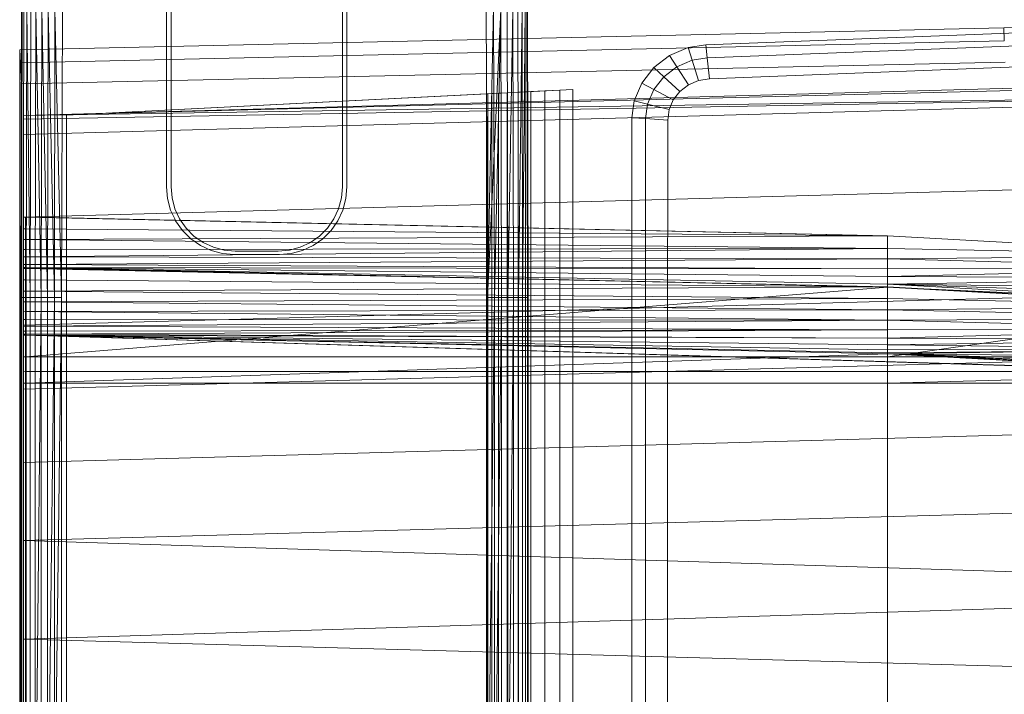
# Model space of a CAD drawing. Header units: metres. Extents: x 397.7 to 427.5, y 12.7 to 28.4.
# Tile 46 of 49: x 407.553 to 407.872, y 26.277 to 26.496. Entities that reach past the tile are written whole.
import ezdxf

# ---------------------------------------------------------------- set-up
doc = ezdxf.new("R2010")
doc.units = ezdxf.units.M
doc.layers.add('A-DETL-____-MBND', color=7, linetype='Continuous', lineweight=18)

# ---------------------------------------------------------------- blocks, each defined once
blk = doc.blocks.new('Family - Inodor P5-151873-08_CLI_AIGUA_P5')
at = {"layer": 'A-DETL-____-MBND', "color": 253, "true_color": 0xaaaaaa}
for p, q in [((0.04914, 0.40281), (0.04914, 0.33079)), ((0.10482, 0.33079), (0.10482, 0.40281)), ((0.04914, 0.33079), (0.04914, 0.39144)), ((0.10482, 0.39149), (0.10482, 0.33079)), ((0.00036, 0.29485), (0.00056, 0.38826)), ((0.00036, 0.29485), (0.00056, 0.38826)), ((0.00056, 0.01465), (0.00056, 0.38826)), ((0.00056, 0.01465), (0.00056, 0.38826)), ((0.00076, 0.38826), (0.00056, 0.29485)), ((0.00076, 0.38826), (0.00056, 0.29485)), ((0.00056, 0.29485), (0.00056, 0.38826)), ((0.00056, 0.29485), (0.00056, 0.38826)), ((0.00076, 0.38826), (0.00056, 0.29485)), ((0.00136, 0.38826), (0.00116, 0.29485)), ((0.00136, 0.38826), (0.00116, 0.29485)), ((0.00136, 0.38826), (0.00116, 0.29485)), ((0.00233, 0.38826), (0.00213, 0.29485)), ((0.00233, 0.38826), (0.00213, 0.29485)), ((0.00213, 0.29485), (0.00233, 0.38826)), ((0.00345, 0.29485), (0.00233, 0.38826)), ((0.00345, 0.29485), (0.00233, 0.38826)), ((0.00365, 0.38826), (0.00345, 0.29485)), ((0.00365, 0.38826), (0.00345, 0.29485)), ((0.00365, 0.38826), (0.00345, 0.29485)), ((0.00528, 0.38826), (0.00508, 0.29485)), ((0.00528, 0.38826), (0.00508, 0.29485)), ((0.00508, 0.29485), (0.00528, 0.38826)), ((0.00696, 0.29485), (0.00528, 0.38826)), ((0.00696, 0.29485), (0.00528, 0.38826)), ((0.00716, 0.38826), (0.00696, 0.29485)), ((0.00716, 0.38826), (0.00696, 0.29485)), ((0.00696, 0.29485), (0.00716, 0.38826)), ((0.00904, 0.29485), (0.00716, 0.38826)), ((0.00904, 0.29485), (0.00716, 0.38826)), ((0.00924, 0.38826), (0.00904, 0.29485)), ((0.00924, 0.38826), (0.00904, 0.29485)), ((0.00904, 0.29485), (0.00924, 0.38826)), ((0.01126, 0.29485), (0.00924, 0.38826)), ((0.01126, 0.29485), (0.00924, 0.38826)), ((0.01146, 0.38826), (0.01126, 0.29485)), ((0.01146, 0.38826), (0.01126, 0.29485)), ((0.01126, 0.29485), (0.01146, 0.38826)), ((0.01354, 0.29485), (0.01146, 0.38826)), ((0.01354, 0.29485), (0.01146, 0.38826)), ((0.01354, 0.29485), (0.01146, 0.38826)), ((0.01354, 0.29485), (0.01394, 0.38899)), ((0.01394, 0.38899), (0.01354, 0.29485)), ((0.01394, 0.38899), (0.01354, 0.29485)), ((0.04768, 0.38917), (0.04768, 0.33073)), ((0.10628, 0.38949), (0.10628, 0.35922)), ((0.15191, 0.29485), (0.15151, 0.38899)), ((0.15151, 0.38899), (0.15191, 0.29485)), ((0.15191, 0.29485), (0.15151, 0.38899)), ((0.15386, 0.38923), (0.15191, 0.29485)), ((0.15191, 0.29485), (0.15386, 0.38923)), ((0.15621, 0.38826), (0.15191, 0.29485)), ((0.15419, 0.29485), (0.15386, 0.38923)), ((0.15419, 0.29485), (0.15386, 0.38923)), ((0.15621, 0.38826), (0.15419, 0.29485)), ((0.15621, 0.38826), (0.15419, 0.29485)), ((0.15419, 0.29485), (0.15621, 0.38826)), ((0.15641, 0.29485), (0.15621, 0.38826)), ((0.15641, 0.29485), (0.15621, 0.38826)), ((0.15641, 0.29485), (0.15621, 0.38826)), ((0.15849, 0.29485), (0.15829, 0.38826)), ((0.15829, 0.38826), (0.15849, 0.29485)), ((0.15849, 0.29485), (0.15829, 0.38826)), ((0.16017, 0.38826), (0.15849, 0.29485)), ((0.15849, 0.29485), (0.16017, 0.38826)), ((0.16037, 0.29485), (0.16017, 0.38826)), ((0.16037, 0.29485), (0.16017, 0.38826)), ((0.16037, 0.29485), (0.16017, 0.38826)), ((0.162, 0.29485), (0.1618, 0.38826)), ((0.1618, 0.38826), (0.162, 0.29485)), ((0.162, 0.29485), (0.1618, 0.38826)), ((0.16312, 0.38826), (0.162, 0.29485)), ((0.162, 0.29485), (0.16312, 0.38826)), ((0.16332, 0.29485), (0.16312, 0.38826)), ((0.16332, 0.29485), (0.16312, 0.38826)), ((0.16332, 0.29485), (0.16312, 0.38826)), ((0.16409, 0.38826), (0.16332, 0.29485)), ((0.16332, 0.29485), (0.16409, 0.38826)), ((0.16429, 0.29485), (0.16409, 0.38826)), ((0.16429, 0.29485), (0.16409, 0.38826)), ((0.16429, 0.29485), (0.16409, 0.38826)), ((0.16489, 0.29485), (0.16469, 0.38826)), ((0.16469, 0.38826), (0.16489, 0.29485)), ((0.16489, 0.29485), (0.16469, 0.38826)), ((0.16489, 0.38826), (0.16489, 0.01465)), ((0.16489, 0.38826), (0.16489, 0.01465)), ((0.16489, 0.38826), (0.16509, 0.29485)), ((0.16489, 0.38826), (0.16489, 0.29485)), ((0.16509, 0.29485), (0.16489, 0.38826)), ((0.16489, 0.29485), (0.16489, 0.38826)), ((0.22275, 0.37687), (0.41325, 0.38426)), ((0.22275, 0.37687), (0.41325, 0.38426)), ((0.47654, 0.38648), (0.31954, 0.38234)), ((0.47654, 0.38648), (0.31954, 0.38234)), ((0.31954, 0.38234), (0, 0.37522)), ((0.31954, 0.38234), (0, 0.37522)), ((0.31971, 0.37812), (0.31954, 0.38234)), ((0.31954, 0.38234), (0.31971, 0.37812)), ((0.31971, 0.37812), (0.00022, 0.371)), ((0.31971, 0.37812), (0.00022, 0.371)), ((0.22322, 0.37265), (0.41343, 0.38004)), ((0.22322, 0.37265), (0.41343, 0.38004)), ((0, 0.37522), (0.00022, 0.371)), ((0.00022, 0.371), (0, 0.37522)), ((0, 0.37522), (0, 0.371)), ((0, 0.371), (0, 0.37522)), ((0.21102, 0.37337), (0.21701, 0.37594)), ((0.21102, 0.37337), (0.21701, 0.37594)), ((0.21701, 0.37594), (0.22275, 0.37687)), ((0.21701, 0.37594), (0.22275, 0.37687)), ((0.21832, 0.37186), (0.21701, 0.37594)), ((0.21701, 0.37594), (0.21832, 0.37186)), ((0.22322, 0.37265), (0.22275, 0.37687)), ((0.22275, 0.37687), (0.22322, 0.37265)), ((0, 0.371), (0, 0.36417)), ((0, 0.36417), (0, 0.371)), ((0.00022, 0.371), (0.00056, 0.36417)), ((0.00056, 0.36417), (0.00022, 0.371)), ((0.31998, 0.37128), (0.00056, 0.36417)), ((0.31998, 0.37128), (0.00056, 0.36417)), ((0.2059, 0.36946), (0.21102, 0.37337)), ((0.2059, 0.36946), (0.21102, 0.37337)), ((0.21337, 0.36974), (0.21102, 0.37337)), ((0.21102, 0.37337), (0.21337, 0.36974)), ((0.21337, 0.36974), (0.21832, 0.37186)), ((0.21337, 0.36974), (0.21832, 0.37186)), ((0.21832, 0.37186), (0.22322, 0.37265)), ((0.21832, 0.37186), (0.22322, 0.37265)), ((0.22043, 0.36527), (0.21832, 0.37186)), ((0.21832, 0.37186), (0.22043, 0.36527)), ((0.22397, 0.36584), (0.22322, 0.37265)), ((0.22322, 0.37265), (0.22397, 0.36584)), ((0.41372, 0.3732), (0.22397, 0.36584)), ((0.22397, 0.36584), (0.41372, 0.3732)), ((0.41372, 0.3732), (0.22397, 0.36584)), ((0.41372, 0.3732), (0.22397, 0.36584)), ((0.00127, 0.35389), (0.51095, 0.36797)), ((0.20199, 0.36444), (0.2059, 0.36946)), ((0.20199, 0.36444), (0.2059, 0.36946)), ((0.20914, 0.36651), (0.2059, 0.36946)), ((0.2059, 0.36946), (0.20914, 0.36651)), ((0.20914, 0.36651), (0.21337, 0.36974)), ((0.20914, 0.36651), (0.21337, 0.36974)), ((0.21716, 0.36387), (0.21337, 0.36974)), ((0.21337, 0.36974), (0.21716, 0.36387)), ((0.51095, 0.36678), (0.00127, 0.35389)), ((0.20591, 0.36236), (0.20914, 0.36651)), ((0.20591, 0.36236), (0.20914, 0.36651)), ((0.21437, 0.36173), (0.20914, 0.36651)), ((0.20914, 0.36651), (0.21437, 0.36173)), ((0.22043, 0.36527), (0.21716, 0.36387)), ((0.21716, 0.36387), (0.22043, 0.36527)), ((0.22043, 0.36527), (0.21716, 0.36387)), ((0.22043, 0.36527), (0.21716, 0.36387)), ((0.22397, 0.36584), (0.22043, 0.36527)), ((0.22043, 0.36527), (0.22397, 0.36584)), ((0.22397, 0.36584), (0.22043, 0.36527)), ((0.22397, 0.36584), (0.22043, 0.36527)), ((0, 0.36417), (0, 0.03582)), ((0, 0.03582), (0, 0.36417)), ((0.00056, 0.36417), (0.00056, 0.03582)), ((0.00056, 0.03582), (0.00056, 0.36417)), ((0.51095, 0.36184), (0.00127, 0.35389)), ((0.51095, 0.36184), (0.00127, 0.35271)), ((0.51095, 0.36184), (0.00127, 0.34776)), ((0.01521, 0.35403), (0.17966, 0.3624)), ((0.15833, 0.36132), (0.15546, 0.36117)), ((0.16188, 0.3615), (0.15833, 0.36132)), ((0.15833, 0.36132), (0.15833, 0.04336)), ((0.16188, 0.3615), (0.16187, 0.04318)), ((0.16598, 0.36171), (0.16188, 0.3615)), ((0.17052, 0.36194), (0.16598, 0.36171)), ((0.16598, 0.36171), (0.16598, 0.04297)), ((0.17536, 0.36218), (0.17052, 0.36194)), ((0.17052, 0.36194), (0.17052, 0.04274)), ((0.17966, 0.3624), (0.17536, 0.36218)), ((0.17536, 0.36218), (0.17536, 0.04249)), ((0.17966, 0.04228), (0.17966, 0.3624)), ((0.19954, 0.35865), (0.20199, 0.36444)), ((0.19954, 0.35865), (0.20199, 0.36444)), ((0.20591, 0.36236), (0.20199, 0.36444)), ((0.20199, 0.36444), (0.20591, 0.36236)), ((0.20388, 0.35757), (0.20591, 0.36236)), ((0.20388, 0.35757), (0.20591, 0.36236)), ((0.21224, 0.35899), (0.20591, 0.36236)), ((0.20591, 0.36236), (0.21224, 0.35899)), ((0.21437, 0.36173), (0.21224, 0.35899)), ((0.21224, 0.35899), (0.21437, 0.36173)), ((0.21437, 0.36173), (0.21224, 0.35899)), ((0.21437, 0.36173), (0.21224, 0.35899)), ((0.21716, 0.36387), (0.21437, 0.36173)), ((0.21437, 0.36173), (0.21716, 0.36387)), ((0.21716, 0.36387), (0.21437, 0.36173)), ((0.21716, 0.36387), (0.21437, 0.36173)), ((0.15161, 0.36098), (0.01521, 0.35403)), ((0.10628, 0.35922), (0.10628, 0.35813)), ((0.10628, 0.35813), (0.10628, 0.33073)), ((0.15205, 0.361), (0.15161, 0.36098)), ((0.15161, 0.36098), (0.15161, 0.0437)), ((0.15334, 0.36106), (0.15205, 0.361)), ((0.15205, 0.361), (0.15205, 0.04368)), ((0.15546, 0.36117), (0.15334, 0.36106)), ((0.15334, 0.36106), (0.15334, 0.04361)), ((0.15546, 0.36117), (0.15546, 0.04351)), ((0.1988, 0.35316), (0.19954, 0.35865)), ((0.1988, 0.35316), (0.19954, 0.35865)), ((0.20388, 0.35757), (0.19954, 0.35865)), ((0.19954, 0.35865), (0.20388, 0.35757)), ((0.21224, 0.35899), (0.2109, 0.35583)), ((0.2109, 0.35583), (0.21224, 0.35899)), ((0.21224, 0.35899), (0.2109, 0.35583)), ((0.21224, 0.35899), (0.2109, 0.35583)), ((0.20325, 0.35289), (0.20388, 0.35757)), ((0.20325, 0.35289), (0.20388, 0.35757)), ((0.2109, 0.35583), (0.20388, 0.35757)), ((0.20388, 0.35757), (0.2109, 0.35583)), ((0.2109, 0.35583), (0.21044, 0.35245)), ((0.21044, 0.35245), (0.2109, 0.35583)), ((0.2109, 0.35583), (0.21044, 0.35245)), ((0.2109, 0.35583), (0.21044, 0.35245)), ((0.00127, 0.35271), (0.00127, 0.35389)), ((0.00127, 0.34776), (0.00127, 0.35271)), ((0.01521, 0.35403), (0.01521, 0.05064)), ((0.01521, 0.35403), (0.01521, 0.05064)), ((0.19876, 0.27623), (0.1988, 0.35316)), ((0.19876, 0.27623), (0.1988, 0.35316)), ((0.20325, 0.35289), (0.1988, 0.35316)), ((0.1988, 0.35316), (0.20325, 0.35289)), ((0.2032, 0.27623), (0.20325, 0.35289)), ((0.2032, 0.27623), (0.20325, 0.35289)), ((0.21044, 0.35245), (0.20325, 0.35289)), ((0.20325, 0.35289), (0.21044, 0.35245)), ((0.21044, 0.35245), (0.2104, 0.27622)), ((0.2104, 0.27622), (0.21044, 0.35245)), ((0.21044, 0.35245), (0.2104, 0.27622)), ((0.21044, 0.35245), (0.2104, 0.27622)), ((0.00127, 0.32087), (0.00127, 0.34776)), ((0.51095, 0.33495), (0.00127, 0.32087)), ((0.04768, 0.33073), (0.04801, 0.32692)), ((0.04914, 0.33079), (0.04946, 0.32716)), ((0.04946, 0.32716), (0.04914, 0.33079)), ((0.1045, 0.32716), (0.10482, 0.33079)), ((0.10482, 0.33079), (0.1045, 0.32716)), ((0.10595, 0.32692), (0.10628, 0.33073)), ((0.04801, 0.32692), (0.049, 0.32322)), ((0.04946, 0.32716), (0.0504, 0.32365)), ((0.0504, 0.32365), (0.04946, 0.32716)), ((0.10356, 0.32365), (0.1045, 0.32716)), ((0.1045, 0.32716), (0.10356, 0.32365)), ((0.10496, 0.32322), (0.10595, 0.32692)), ((0.049, 0.32322), (0.05033, 0.32038)), ((0.0504, 0.32365), (0.05194, 0.32035)), ((0.05194, 0.32035), (0.0504, 0.32365)), ((0.10202, 0.32035), (0.10356, 0.32365)), ((0.10356, 0.32365), (0.10202, 0.32035)), ((0.10334, 0.31974), (0.10496, 0.32322)), ((0.00127, 0.3209), (0.00127, 0.32102)), ((0.28182, 0.31489), (0.00127, 0.32102)), ((0.00192, 0.32088), (0.00127, 0.3209)), ((0.00127, 0.3209), (0.00192, 0.32088)), ((0.00127, 0.3209), (0.00127, 0.32089)), ((0.00192, 0.32088), (0.00127, 0.32089)), ((0.00127, 0.32089), (0.00192, 0.32088)), ((0.00127, 0.32089), (0.00127, 0.32088)), ((0.00192, 0.32088), (0.00127, 0.32088)), ((0.00192, 0.32088), (0.00127, 0.32088)), ((0.00127, 0.32088), (0.00127, 0.31714)), ((0.00127, 0.28584), (0.00127, 0.32087)), ((0.00192, 0.32088), (0.28182, 0.31489)), ((0.00192, 0.32088), (0.00192, 0.31713)), ((0.28182, 0.31489), (0.00192, 0.32088)), ((0.00192, 0.31713), (0.00192, 0.32088)), ((0.05033, 0.32038), (0.05048, 0.32006)), ((0.05048, 0.32006), (0.05062, 0.31974)), ((0.05062, 0.31974), (0.05282, 0.31661)), ((0.05194, 0.32035), (0.05403, 0.31737)), ((0.05403, 0.31737), (0.05194, 0.32035)), ((0.09993, 0.31737), (0.10202, 0.32035)), ((0.10202, 0.32035), (0.09993, 0.31737)), ((0.10114, 0.31661), (0.10334, 0.31974)), ((0.00192, 0.31713), (0.00127, 0.31714)), ((0.00127, 0.31714), (0.00192, 0.31713)), ((0.00127, 0.31714), (0.00127, 0.31713)), ((0.00192, 0.31713), (0.00127, 0.31713)), ((0.00127, 0.31713), (0.00192, 0.31713)), ((0.00127, 0.31713), (0.00127, 0.31712)), ((0.00192, 0.31713), (0.00127, 0.31712)), ((0.00192, 0.31713), (0.00127, 0.31712)), ((0.00127, 0.31712), (0.00127, 0.31371)), ((0.28182, 0.31489), (0.00192, 0.31713)), ((0.28182, 0.31489), (0.00192, 0.31713)), ((0.00192, 0.31371), (0.00192, 0.31713)), ((0.00192, 0.31713), (0.00192, 0.31371)), ((0.05282, 0.31661), (0.05553, 0.3139)), ((0.05403, 0.31737), (0.0566, 0.31479)), ((0.0566, 0.31479), (0.05403, 0.31737)), ((0.09736, 0.31479), (0.09993, 0.31737)), ((0.09993, 0.31737), (0.09736, 0.31479)), ((0.09843, 0.3139), (0.10114, 0.31661)), ((0.00192, 0.31371), (0.00127, 0.31371)), ((0.00127, 0.31371), (0.00192, 0.31371)), ((0.00127, 0.31371), (0.00127, 0.31371)), ((0.00192, 0.31371), (0.00127, 0.31371)), ((0.00192, 0.31371), (0.00127, 0.31371)), ((0.00127, 0.31371), (0.00127, 0.31044)), ((0.28182, 0.31489), (0.00192, 0.31371)), ((0.00192, 0.31371), (0.28182, 0.31489)), ((0.28181, 0.31079), (0.00192, 0.31371)), ((0.00192, 0.31371), (0.00192, 0.31043)), ((0.28181, 0.31079), (0.00192, 0.31371)), ((0.00192, 0.31043), (0.00192, 0.31371)), ((0.05553, 0.3139), (0.05867, 0.3117)), ((0.0566, 0.31479), (0.05958, 0.31271)), ((0.05958, 0.31271), (0.0566, 0.31479)), ((0.09438, 0.31271), (0.09736, 0.31479)), ((0.09736, 0.31479), (0.09438, 0.31271)), ((0.0953, 0.3117), (0.09843, 0.3139)), ((0.28181, 0.31079), (0.28182, 0.31489)), ((0.28181, 0.31079), (0.28182, 0.31489)), ((0.39671, 0.30854), (0.28182, 0.31489)), ((0.00192, 0.31043), (0.00127, 0.31044)), ((0.00192, 0.31043), (0.00127, 0.31044)), ((0.00127, 0.31044), (0.00127, 0.30801)), ((0.28181, 0.31079), (0.00192, 0.31043)), ((0.00192, 0.30799), (0.28181, 0.31079)), ((0.00192, 0.31043), (0.28181, 0.31079)), ((0.00192, 0.30799), (0.28181, 0.31079)), ((0.00192, 0.31043), (0.00192, 0.30799)), ((0.00192, 0.30799), (0.00192, 0.31043)), ((0.05867, 0.3117), (0.06214, 0.31008)), ((0.05958, 0.31271), (0.06288, 0.31117)), ((0.06288, 0.31117), (0.05958, 0.31271)), ((0.06288, 0.31117), (0.0664, 0.31023)), ((0.0664, 0.31023), (0.06288, 0.31117)), ((0.0664, 0.31023), (0.07002, 0.30991)), ((0.07002, 0.30991), (0.0664, 0.31023)), ((0.08394, 0.30991), (0.08757, 0.31023)), ((0.08757, 0.31023), (0.08394, 0.30991)), ((0.08757, 0.31023), (0.09108, 0.31117)), ((0.09108, 0.31117), (0.08757, 0.31023)), ((0.09108, 0.31117), (0.09438, 0.31271)), ((0.09438, 0.31271), (0.09108, 0.31117)), ((0.0953, 0.3117), (0.09182, 0.31008)), ((0.39671, 0.30854), (0.28181, 0.31079)), ((0.39671, 0.30854), (0.28181, 0.31079)), ((0.28181, 0.30737), (0.28181, 0.31079)), ((0.28181, 0.30737), (0.28181, 0.31079)), ((0.00192, 0.30799), (0.00127, 0.30801)), ((0.00192, 0.30799), (0.00127, 0.30801)), ((0.00127, 0.30801), (0.00127, 0.30557)), ((0.00192, 0.30799), (0.00192, 0.30554)), ((0.28181, 0.30737), (0.00192, 0.30799)), ((0.28181, 0.30737), (0.00192, 0.30799)), ((0.00192, 0.30554), (0.00192, 0.30799)), ((0.28181, 0.30737), (0.00192, 0.30554)), ((0.00192, 0.30554), (0.28181, 0.30737)), ((0.06214, 0.31008), (0.06584, 0.30909)), ((0.06584, 0.30909), (0.06966, 0.30876)), ((0.08431, 0.30876), (0.06966, 0.30876)), ((0.07002, 0.30991), (0.08394, 0.30991)), ((0.08394, 0.30991), (0.07002, 0.30991)), ((0.08431, 0.30876), (0.08812, 0.30909)), ((0.08812, 0.30909), (0.09182, 0.31008)), ((0.39671, 0.30854), (0.28181, 0.30737)), ((0.28181, 0.30737), (0.39671, 0.30854)), ((0.3967, 0.30444), (0.28181, 0.30737)), ((0.28181, 0.30409), (0.28181, 0.30737)), ((0.3967, 0.30444), (0.28181, 0.30737)), ((0.28181, 0.30409), (0.28181, 0.30737)), ((0.00192, 0.30554), (0.00127, 0.30557)), ((0.00192, 0.30554), (0.00127, 0.30557)), ((0.00127, 0.30557), (0.00127, 0.30457)), ((0.00192, 0.30454), (0.00127, 0.30457)), ((0.00127, 0.30457), (0.00192, 0.30454)), ((0.00127, 0.30457), (0.00127, 0.30446)), ((0.00192, 0.30454), (0.00127, 0.30446)), ((0.00192, 0.30454), (0.00127, 0.30446)), ((0.00127, 0.30446), (0.00127, 0.27556)), ((0.00127, 0.30433), (0.00127, 0.30443)), ((0.28176, 0.29829), (0.00127, 0.30443)), ((0.00127, 0.30433), (0.00187, 0.30429)), ((0.00127, 0.30433), (0.00127, 0.30431)), ((0.00187, 0.30429), (0.00127, 0.30433)), ((0.00187, 0.30429), (0.00127, 0.30431)), ((0.00127, 0.30431), (0.00187, 0.30429)), ((0.00127, 0.30431), (0.00127, 0.3043)), ((0.00187, 0.30429), (0.00127, 0.3043)), ((0.00127, 0.3043), (0.00187, 0.30429)), ((0.00127, 0.3043), (0.00127, 0.30429)), ((0.00187, 0.30429), (0.00127, 0.30429)), ((0.00187, 0.30429), (0.00127, 0.30429)), ((0.00127, 0.30429), (0.00127, 0.30053)), ((0.00186, 0.27553), (0.00192, 0.30454)), ((0.00192, 0.30454), (0.00186, 0.27553)), ((0.00187, 0.30429), (0.28176, 0.29829)), ((0.00187, 0.30429), (0.00187, 0.30052)), ((0.28176, 0.29829), (0.00187, 0.30429)), ((0.00187, 0.30052), (0.00187, 0.30429)), ((0.00192, 0.30554), (0.00192, 0.30454)), ((0.28181, 0.30409), (0.00192, 0.30554)), ((0.28181, 0.30409), (0.00192, 0.30554)), ((0.00192, 0.30454), (0.00192, 0.30554)), ((0.28181, 0.30409), (0.00192, 0.30454)), ((0.28181, 0.30409), (0.00192, 0.30454)), ((0.28181, 0.30165), (0.00192, 0.30454)), ((0.28181, 0.30165), (0.00192, 0.30454)), ((0.28181, 0.2992), (0.00192, 0.30454)), ((0.28181, 0.2992), (0.00192, 0.30454)), ((0.28175, 0.2982), (0.00192, 0.30454)), ((0.28175, 0.2982), (0.00192, 0.30454)), ((0.3967, 0.30444), (0.28181, 0.30409)), ((0.28181, 0.30165), (0.3967, 0.30444)), ((0.28181, 0.30409), (0.3967, 0.30444)), ((0.28181, 0.30165), (0.3967, 0.30444)), ((0.28181, 0.30409), (0.28181, 0.30165)), ((0.28181, 0.30165), (0.28181, 0.30409)), ((0.00187, 0.30052), (0.00127, 0.30053)), ((0.00127, 0.30053), (0.00187, 0.30052)), ((0.00127, 0.30053), (0.00127, 0.30052)), ((0.28181, 0.30165), (0.28181, 0.2992)), ((0.3967, 0.30102), (0.28181, 0.30165)), ((0.3967, 0.30102), (0.28181, 0.30165)), ((0.28181, 0.2992), (0.28181, 0.30165)), ((0.3967, 0.30102), (0.28181, 0.2992)), ((0.28181, 0.2992), (0.3967, 0.30102)), ((0.00187, 0.30052), (0.00127, 0.30052)), ((0.00187, 0.30052), (0.00127, 0.30052)), ((0.00127, 0.30052), (0.00127, 0.29687)), ((0.51095, 0.29991), (0.00127, 0.28584)), ((0.28175, 0.2982), (0.00186, 0.27553)), ((0.00186, 0.27553), (0.28175, 0.2982)), ((0.28176, 0.29829), (0.00187, 0.30052)), ((0.00187, 0.30052), (0.00187, 0.29687)), ((0.28176, 0.29829), (0.00187, 0.30052)), ((0.00187, 0.29687), (0.00187, 0.30052)), ((0.28176, 0.29829), (0.00187, 0.29687)), ((0.00187, 0.29687), (0.28176, 0.29829)), ((0.28181, 0.2992), (0.28175, 0.2982)), ((0.28175, 0.2982), (0.28181, 0.2992)), ((0.3967, 0.29285), (0.28175, 0.2982)), ((0.3967, 0.29285), (0.28175, 0.2982)), ((0.39665, 0.29185), (0.28175, 0.2982)), ((0.39665, 0.29185), (0.28175, 0.2982)), ((0.28176, 0.27553), (0.28175, 0.2982)), ((0.28176, 0.27553), (0.28175, 0.2982)), ((0.28176, 0.29452), (0.28176, 0.29829)), ((0.39665, 0.29195), (0.28176, 0.29829)), ((0.28176, 0.29452), (0.28176, 0.29829)), ((0.3967, 0.29774), (0.28181, 0.2992)), ((0.3967, 0.29285), (0.28181, 0.2992)), ((0.3967, 0.29774), (0.28181, 0.2992)), ((0.3967, 0.29531), (0.28181, 0.2992)), ((0.3967, 0.29531), (0.28181, 0.2992)), ((0.3967, 0.29285), (0.28181, 0.2992)), ((0.00056, 0.29485), (0.00036, 0.29485)), ((0.00036, 0.10805), (0.00036, 0.29485)), ((0.00056, 0.29485), (0.00036, 0.29485)), ((0.00056, 0.29485), (0.00036, 0.29485)), ((0.00036, 0.10805), (0.00036, 0.29485)), ((0.00116, 0.29485), (0.00056, 0.29485)), ((0.00056, 0.10805), (0.00056, 0.29485)), ((0.00116, 0.29485), (0.00056, 0.29485)), ((0.00056, 0.29485), (0.00056, 0.10805)), ((0.00116, 0.29485), (0.00056, 0.29485)), ((0.00056, 0.10805), (0.00056, 0.29485)), ((0.00213, 0.29485), (0.00116, 0.29485)), ((0.00116, 0.10805), (0.00116, 0.29485)), ((0.00213, 0.29485), (0.00116, 0.29485)), ((0.00116, 0.29485), (0.00116, 0.10805)), ((0.00213, 0.29485), (0.00116, 0.29485)), ((0.00116, 0.10805), (0.00116, 0.29485)), ((0.00187, 0.29687), (0.00127, 0.29687)), ((0.00127, 0.29687), (0.00187, 0.29687)), ((0.00127, 0.29687), (0.00127, 0.29686)), ((0.00187, 0.29687), (0.00127, 0.29686)), ((0.00127, 0.29686), (0.00187, 0.29687)), ((0.00187, 0.29687), (0.00127, 0.29686)), ((0.00187, 0.29687), (0.00127, 0.29686)), ((0.00127, 0.29686), (0.00127, 0.29686)), ((0.00127, 0.29686), (0.00127, 0.29344)), ((0.28176, 0.29452), (0.00187, 0.29687)), ((0.28176, 0.29452), (0.00187, 0.29687)), ((0.00187, 0.29343), (0.00187, 0.29687)), ((0.00187, 0.29687), (0.00187, 0.29343)), ((0.28176, 0.29452), (0.00187, 0.29343)), ((0.00187, 0.29343), (0.28176, 0.29452)), ((0.00345, 0.29485), (0.00213, 0.29485)), ((0.00213, 0.10805), (0.00213, 0.29485)), ((0.00345, 0.29485), (0.00213, 0.29485)), ((0.00213, 0.29485), (0.00213, 0.10805)), ((0.00345, 0.29485), (0.00213, 0.29485)), ((0.00213, 0.10805), (0.00213, 0.29485)), ((0.00345, 0.10805), (0.00345, 0.29485)), ((0.00508, 0.29485), (0.00345, 0.29485)), ((0.00345, 0.29485), (0.00345, 0.10805)), ((0.00508, 0.29485), (0.00345, 0.29485)), ((0.00345, 0.10805), (0.00345, 0.29485)), ((0.00508, 0.10805), (0.00508, 0.29485)), ((0.00696, 0.29485), (0.00508, 0.29485)), ((0.00508, 0.29485), (0.00508, 0.10805)), ((0.00696, 0.29485), (0.00508, 0.10805)), ((0.00696, 0.29485), (0.00508, 0.29485)), ((0.00508, 0.10805), (0.00508, 0.29485)), ((0.00508, 0.10805), (0.00696, 0.29485)), ((0.00696, 0.10805), (0.00696, 0.29485)), ((0.00904, 0.29485), (0.00696, 0.29485)), ((0.00904, 0.29485), (0.00696, 0.29485)), ((0.00696, 0.10805), (0.00696, 0.29485)), ((0.00696, 0.10805), (0.00696, 0.29485)), ((0.00904, 0.10805), (0.00904, 0.29485)), ((0.01126, 0.29485), (0.00904, 0.29485)), ((0.00904, 0.29485), (0.00904, 0.10805)), ((0.01126, 0.29485), (0.00904, 0.10805)), ((0.01126, 0.29485), (0.00904, 0.29485)), ((0.00904, 0.10805), (0.00904, 0.29485)), ((0.00904, 0.10805), (0.01126, 0.29485)), ((0.01126, 0.10805), (0.01126, 0.29485)), ((0.01354, 0.29485), (0.01126, 0.29485)), ((0.01354, 0.29485), (0.01126, 0.10805)), ((0.01354, 0.29485), (0.01126, 0.29485)), ((0.01126, 0.10805), (0.01126, 0.29485)), ((0.01126, 0.10805), (0.01126, 0.29485)), ((0.01126, 0.10805), (0.01354, 0.29485)), ((0.01354, 0.10805), (0.01354, 0.29485)), ((0.01354, 0.29485), (0.01354, 0.10805)), ((0.01354, 0.10805), (0.01354, 0.29485)), ((0.15191, 0.10805), (0.15191, 0.29485)), ((0.15191, 0.29485), (0.15191, 0.10805)), ((0.15419, 0.29485), (0.15191, 0.29485)), ((0.15419, 0.29485), (0.15191, 0.10805)), ((0.15419, 0.29485), (0.15191, 0.29485)), ((0.15191, 0.10805), (0.15191, 0.29485)), ((0.15191, 0.10805), (0.15419, 0.29485)), ((0.15419, 0.10805), (0.15419, 0.29485)), ((0.15641, 0.29485), (0.15419, 0.29485)), ((0.15641, 0.29485), (0.15419, 0.10805)), ((0.15641, 0.29485), (0.15419, 0.29485)), ((0.15419, 0.10805), (0.15419, 0.29485)), ((0.15419, 0.10805), (0.15419, 0.29485)), ((0.15419, 0.10805), (0.15641, 0.29485)), ((0.15641, 0.10805), (0.15641, 0.29485)), ((0.15641, 0.29485), (0.15849, 0.29485)), ((0.15849, 0.29485), (0.15641, 0.29485)), ((0.15641, 0.10805), (0.15641, 0.29485)), ((0.15641, 0.10805), (0.15641, 0.29485)), ((0.15849, 0.10805), (0.15849, 0.29485)), ((0.16037, 0.29485), (0.15849, 0.29485)), ((0.15849, 0.29485), (0.15849, 0.10805)), ((0.16037, 0.29485), (0.15849, 0.10805)), ((0.16037, 0.29485), (0.15849, 0.29485)), ((0.15849, 0.10805), (0.15849, 0.29485)), ((0.15849, 0.10805), (0.16037, 0.29485)), ((0.16037, 0.10805), (0.16037, 0.29485)), ((0.16037, 0.29485), (0.162, 0.29485)), ((0.162, 0.29485), (0.16037, 0.29485)), ((0.16037, 0.10805), (0.16037, 0.29485)), ((0.16037, 0.10805), (0.16037, 0.29485)), ((0.16332, 0.29485), (0.162, 0.29485)), ((0.162, 0.10805), (0.162, 0.29485)), ((0.16332, 0.29485), (0.162, 0.29485)), ((0.162, 0.29485), (0.162, 0.10805)), ((0.16332, 0.29485), (0.162, 0.29485)), ((0.162, 0.10805), (0.162, 0.29485)), ((0.16429, 0.29485), (0.16332, 0.29485)), ((0.16332, 0.10805), (0.16332, 0.29485)), ((0.16429, 0.29485), (0.16332, 0.29485)), ((0.16332, 0.29485), (0.16332, 0.10805)), ((0.16429, 0.29485), (0.16332, 0.29485)), ((0.16332, 0.10805), (0.16332, 0.29485)), ((0.16489, 0.29485), (0.16429, 0.29485)), ((0.16429, 0.10805), (0.16429, 0.29485)), ((0.16429, 0.29485), (0.16489, 0.29485)), ((0.16429, 0.29485), (0.16429, 0.10805)), ((0.16489, 0.29485), (0.16429, 0.29485)), ((0.16429, 0.10805), (0.16429, 0.29485)), ((0.16509, 0.29485), (0.16489, 0.29485)), ((0.16489, 0.10805), (0.16489, 0.29485)), ((0.16509, 0.29485), (0.16489, 0.29485)), ((0.16489, 0.29485), (0.16489, 0.10805)), ((0.16509, 0.29485), (0.16489, 0.29485)), ((0.16489, 0.10805), (0.16489, 0.29485)), ((0.16509, 0.29485), (0.16509, 0.10805)), ((0.16509, 0.29485), (0.16509, 0.10805)), ((0.39665, 0.29195), (0.28176, 0.29452)), ((0.28176, 0.29086), (0.28176, 0.29452)), ((0.39665, 0.29195), (0.28176, 0.29452)), ((0.28176, 0.29086), (0.28176, 0.29452)), ((0.00187, 0.29343), (0.00127, 0.29344)), ((0.00127, 0.29344), (0.00187, 0.29343)), ((0.00127, 0.29344), (0.00127, 0.29343)), ((0.00187, 0.29343), (0.00127, 0.29343)), ((0.00127, 0.29343), (0.00187, 0.29343)), ((0.00127, 0.29343), (0.00127, 0.29343)), ((0.00187, 0.29343), (0.00127, 0.29343)), ((0.00187, 0.29343), (0.00127, 0.29343)), ((0.00127, 0.29343), (0.00127, 0.29034)), ((0.28176, 0.29086), (0.00187, 0.29343)), ((0.00187, 0.29343), (0.00187, 0.29033)), ((0.28176, 0.29086), (0.00187, 0.29343)), ((0.00187, 0.29033), (0.00187, 0.29343)), ((0.39665, 0.29195), (0.28176, 0.29086)), ((0.28176, 0.29086), (0.39665, 0.29195)), ((0.39665, 0.29185), (0.28176, 0.27553)), ((0.28176, 0.27553), (0.39665, 0.29185)), ((0.00187, 0.29033), (0.00127, 0.29034)), ((0.00127, 0.29034), (0.00187, 0.29033)), ((0.00187, 0.29033), (0.00127, 0.29034)), ((0.00187, 0.29033), (0.00127, 0.29034)), ((0.00127, 0.29034), (0.00127, 0.28767)), ((0.28176, 0.29086), (0.00187, 0.29033)), ((0.00187, 0.29033), (0.28176, 0.29086)), ((0.00187, 0.29033), (0.00187, 0.28766)), ((0.28176, 0.28743), (0.00187, 0.29033)), ((0.28176, 0.28743), (0.00187, 0.29033)), ((0.00187, 0.28766), (0.00187, 0.29033)), ((0.39665, 0.28818), (0.28176, 0.29086)), ((0.28176, 0.28743), (0.28176, 0.29086)), ((0.39665, 0.28818), (0.28176, 0.29086)), ((0.28176, 0.28743), (0.28176, 0.29086)), ((0.39665, 0.28818), (0.28176, 0.28743)), ((0.28176, 0.28743), (0.39665, 0.28818)), ((0.00187, 0.28766), (0.00127, 0.28767)), ((0.00187, 0.28766), (0.00127, 0.28767)), ((0.00127, 0.28767), (0.00127, 0.28551)), ((0.00127, 0.26508), (0.00127, 0.28584)), ((0.00187, 0.28548), (0.00127, 0.28551)), ((0.00187, 0.28548), (0.00127, 0.28551)), ((0.00127, 0.28551), (0.00127, 0.28391)), ((0.00187, 0.28766), (0.00187, 0.28548)), ((0.28176, 0.28743), (0.00187, 0.28766)), ((0.28176, 0.28743), (0.00187, 0.28766)), ((0.00187, 0.28548), (0.00187, 0.28766)), ((0.28176, 0.28743), (0.00187, 0.28548)), ((0.00187, 0.28548), (0.28176, 0.28743)), ((0.00187, 0.28548), (0.00187, 0.28388)), ((0.28176, 0.28433), (0.00187, 0.28548)), ((0.28176, 0.28433), (0.00187, 0.28548)), ((0.00187, 0.28388), (0.00187, 0.28548)), ((0.39665, 0.28452), (0.28176, 0.28743)), ((0.28176, 0.28433), (0.28176, 0.28743)), ((0.39665, 0.28452), (0.28176, 0.28743)), ((0.28176, 0.28433), (0.28176, 0.28743)), ((0.00187, 0.28388), (0.00127, 0.28391)), ((0.00187, 0.28388), (0.00127, 0.28391)), ((0.00127, 0.28391), (0.00127, 0.28293)), ((0.00187, 0.2829), (0.00127, 0.28293)), ((0.00187, 0.2829), (0.00127, 0.28293)), ((0.00127, 0.28293), (0.00127, 0.28262)), ((0.00187, 0.28259), (0.00127, 0.28262)), ((0.00127, 0.11722), (0.00127, 0.28262)), ((0.00187, 0.28259), (0.00127, 0.28262)), ((0.00127, 0.28262), (0.00187, 0.28259)), ((0.00127, 0.28262), (0.00127, 0.28257)), ((0.00187, 0.28259), (0.00127, 0.28257)), ((0.00187, 0.28259), (0.00127, 0.28257)), ((0.00127, 0.28257), (0.00127, 0.26701)), ((0.00186, 0.26697), (0.00187, 0.28259)), ((0.00187, 0.28259), (0.00186, 0.26697)), ((0.28176, 0.28433), (0.00187, 0.28388)), ((0.00187, 0.2829), (0.28176, 0.28433)), ((0.00187, 0.28388), (0.28176, 0.28433)), ((0.00187, 0.2829), (0.28176, 0.28433)), ((0.00187, 0.28388), (0.00187, 0.2829)), ((0.00187, 0.2829), (0.00187, 0.28388)), ((0.00187, 0.2829), (0.00187, 0.28259)), ((0.28176, 0.28165), (0.00187, 0.2829)), ((0.28176, 0.28165), (0.00187, 0.2829)), ((0.00187, 0.28259), (0.00187, 0.2829)), ((0.00187, 0.28259), (0.28176, 0.27659)), ((0.28176, 0.28165), (0.00187, 0.28259)), ((0.28176, 0.28165), (0.00187, 0.28259)), ((0.28176, 0.27948), (0.00187, 0.28259)), ((0.28176, 0.27948), (0.00187, 0.28259)), ((0.28176, 0.27788), (0.00187, 0.28259)), ((0.28176, 0.27788), (0.00187, 0.28259)), ((0.28176, 0.2769), (0.00187, 0.28259)), ((0.28176, 0.2769), (0.00187, 0.28259)), ((0.28176, 0.27659), (0.00187, 0.28259)), ((0.51154, 0.26697), (0.00187, 0.28259)), ((0.28176, 0.27659), (0.00187, 0.28259)), ((0.28176, 0.27659), (0.00187, 0.28259)), ((0.52327, 0.26645), (0.00187, 0.28259)), ((0.51154, 0.26697), (0.00187, 0.28259)), ((0.39665, 0.28452), (0.28176, 0.28433)), ((0.28176, 0.28165), (0.39665, 0.28452)), ((0.28176, 0.28433), (0.39665, 0.28452)), ((0.28176, 0.28165), (0.39665, 0.28452)), ((0.28176, 0.28165), (0.28176, 0.28433)), ((0.28176, 0.28165), (0.28176, 0.28433)), ((0.39665, 0.28109), (0.28176, 0.28165)), ((0.28176, 0.28165), (0.28176, 0.27948)), ((0.39665, 0.28109), (0.28176, 0.28165)), ((0.28176, 0.27948), (0.28176, 0.28165)), ((0.51095, 0.27916), (0.00127, 0.26508)), ((0.39665, 0.28109), (0.28176, 0.27948)), ((0.28176, 0.27948), (0.39665, 0.28109)), ((0.28176, 0.27948), (0.28176, 0.27788)), ((0.39665, 0.27799), (0.28176, 0.27948)), ((0.39665, 0.27799), (0.28176, 0.27948)), ((0.28176, 0.27788), (0.28176, 0.27948)), ((0.00186, 0.27553), (0.00127, 0.27556)), ((0.00127, 0.27556), (0.00186, 0.27553)), ((0.00127, 0.27556), (0.00127, 0.27555)), ((0.00186, 0.27553), (0.00127, 0.27555)), ((0.00127, 0.27555), (0.00186, 0.27553)), ((0.00127, 0.27555), (0.00127, 0.27553)), ((0.00186, 0.27553), (0.00127, 0.27553)), ((0.00186, 0.27553), (0.00127, 0.27553)), ((0.00127, 0.27553), (0.00127, 0.27088)), ((0.28176, 0.27659), (0.00186, 0.26697)), ((0.00186, 0.26697), (0.28176, 0.27659)), ((0.28176, 0.27553), (0.00186, 0.27553)), ((0.00186, 0.27553), (0.00186, 0.27086)), ((0.28176, 0.27553), (0.00186, 0.27553)), ((0.00186, 0.27086), (0.00186, 0.27553)), ((0.19876, 0.12377), (0.19876, 0.27623)), ((0.19876, 0.12377), (0.19876, 0.27623)), ((0.2032, 0.12377), (0.2032, 0.27623)), ((0.2032, 0.12377), (0.2032, 0.27623)), ((0.2104, 0.27622), (0.2104, 0.12377)), ((0.2104, 0.12377), (0.2104, 0.27622)), ((0.2104, 0.27622), (0.2104, 0.12377)), ((0.2104, 0.27622), (0.2104, 0.12377)), ((0.39665, 0.27799), (0.28176, 0.27788)), ((0.28176, 0.2769), (0.39665, 0.27799)), ((0.28176, 0.27788), (0.39665, 0.27799)), ((0.28176, 0.27659), (0.39665, 0.27799)), ((0.28176, 0.2769), (0.39665, 0.27799)), ((0.28176, 0.27659), (0.39665, 0.27799)), ((0.28176, 0.27788), (0.28176, 0.2769)), ((0.28176, 0.2769), (0.28176, 0.27788)), ((0.28176, 0.2769), (0.28176, 0.27659)), ((0.28176, 0.27659), (0.28176, 0.2769)), ((0.28176, 0.27659), (0.39665, 0.27024)), ((0.39665, 0.27531), (0.28176, 0.27659)), ((0.39665, 0.27531), (0.28176, 0.27659)), ((0.39665, 0.27314), (0.28176, 0.27659)), ((0.39665, 0.27314), (0.28176, 0.27659)), ((0.39665, 0.27154), (0.28176, 0.27659)), ((0.39665, 0.27154), (0.28176, 0.27659)), ((0.39665, 0.27056), (0.28176, 0.27659)), ((0.39665, 0.27056), (0.28176, 0.27659)), ((0.39665, 0.27024), (0.28176, 0.27659)), ((0.51154, 0.26697), (0.28176, 0.27659)), ((0.51154, 0.26697), (0.28176, 0.27659)), ((0.39665, 0.27024), (0.28176, 0.27659)), ((0.39665, 0.27024), (0.28176, 0.27659)), ((0.28176, 0.26697), (0.28176, 0.27659)), ((0.28176, 0.26697), (0.28176, 0.27659)), ((0.39665, 0.27553), (0.28176, 0.27553)), ((0.28176, 0.27553), (0.28176, 0.27086)), ((0.39665, 0.27553), (0.28176, 0.27553)), ((0.28176, 0.27086), (0.28176, 0.27553)), ((0.00186, 0.27086), (0.00127, 0.27088)), ((0.00186, 0.27086), (0.00127, 0.27088)), ((0.00127, 0.27088), (0.00127, 0.267)), ((0.00186, 0.27086), (0.00186, 0.26697)), ((0.00186, 0.27086), (0.28176, 0.27086)), ((0.28176, 0.27086), (0.00186, 0.27086)), ((0.00186, 0.27086), (0.00186, 0.26697)), ((0.28176, 0.27086), (0.39665, 0.27086)), ((0.28176, 0.27086), (0.28176, 0.26697)), ((0.39665, 0.27086), (0.28176, 0.27086)), ((0.28176, 0.27086), (0.28176, 0.26697)), ((0.39665, 0.27024), (0.28176, 0.26697)), ((0.28176, 0.26697), (0.39665, 0.27024)), ((0.00186, 0.26697), (0.00127, 0.26701)), ((0.00127, 0.13284), (0.00127, 0.26701)), ((0.00186, 0.26697), (0.00127, 0.26701)), ((0.00186, 0.26697), (0.00127, 0.267)), ((0.00186, 0.26697), (0.00127, 0.267)), ((0.00127, 0.267), (0.00127, 0.13339)), ((0.00186, 0.26697), (0.00186, 0.13288)), ((0.28176, 0.26697), (0.00186, 0.26697)), ((0.28176, 0.26697), (0.00186, 0.26697)), ((0.00186, 0.13288), (0.00186, 0.26697)), ((0.28176, 0.26697), (0.00186, 0.26697)), ((0.00186, 0.13288), (0.00186, 0.26697)), ((0.00186, 0.13288), (0.00186, 0.26697)), ((0.28176, 0.26697), (0.00186, 0.26697)), ((0.39665, 0.26697), (0.28176, 0.26697)), ((0.28176, 0.26697), (0.28176, 0.13288)), ((0.39665, 0.26697), (0.28176, 0.26697)), ((0.28176, 0.13288), (0.28176, 0.26697)), ((0.28176, 0.26697), (0.39665, 0.26697)), ((0.28176, 0.13288), (0.28176, 0.26697)), ((0.28176, 0.13288), (0.28176, 0.26697)), ((0.39665, 0.26697), (0.28176, 0.26697)), ((0.00127, 0.24131), (0.00127, 0.26508)), ((0.51095, 0.25539), (0.00127, 0.24131)), ((0.00127, 0.2159), (0.00127, 0.24131)), ((0.51095, 0.22997), (0.00127, 0.2159)), ((0.51095, 0.19991), (0.00127, 0.2159)), ((0.00127, 0.18393), (0.00127, 0.2159)), ((0.51095, 0.19991), (0.00127, 0.18393)), ((0.51095, 0.16986), (0.00127, 0.18393)), ((0.00127, 0.15852), (0.00127, 0.18393))]:
    blk.add_line(p, q, dxfattribs=at)
blk = doc.blocks.new('LONDR55-XX_ZZ-ARQ-CAA-M3D-Londres55_ifc-1-08_CLI_AIGUA_P5')
at = {"layer": 'A-DETL-____-MBND', "color": 253, "lineweight": 18, "true_color": 0xaaaaaa}
blk.add_blockref('Family - Inodor P5-151873-08_CLI_AIGUA_P5', (407.55268, 26.11126), dxfattribs=at)

msp = doc.modelspace()

# ---------------------------------------------------------------- block references
at = {"lineweight": 5}
msp.add_blockref('LONDR55-XX_ZZ-ARQ-CAA-M3D-Londres55_ifc-1-08_CLI_AIGUA_P5', (0, 0), dxfattribs=at)

doc.saveas('drawing.dxf')
